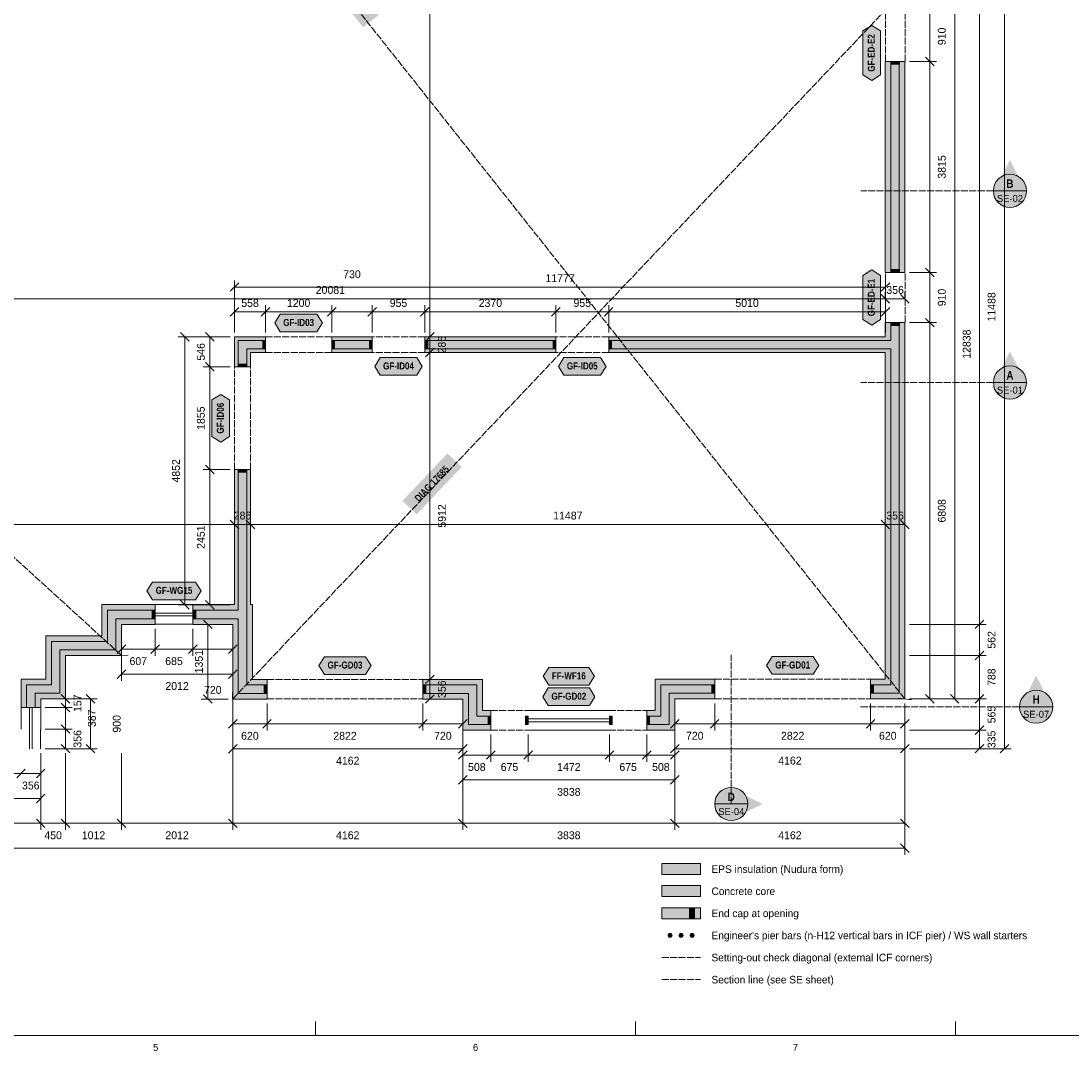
# Model space of a CAD drawing. Header units: millimetres. Extents: x 17 to 587, y 4 to 415.
# Tile 4 of 7: x 256 to 446, y 4 to 191. Entities that reach past the tile are written whole.
import ezdxf
from ezdxf.enums import TextEntityAlignment as Align

# ---------------------------------------------------------------- set-up
doc = ezdxf.new("R2010")
doc.units = ezdxf.units.MM
doc.linetypes.add('DASHED', pattern=[1.524, 1.27, -0.254])
for name, color, linetype in [('FILL-C_9E1A1A', 7, 'Continuous'), ('FILL-C_B2B2B5', 7, 'Continuous'), ('FILL-EPS', 7, 'Continuous'), ('FILL-RED', 7, 'Continuous'), ('FILL-TEAL_DK', 7, 'Continuous'), ('FILL-WHITE', 7, 'Continuous'), ('LINE-C_85297A', 7, 'Continuous'), ('LINE-C_85297A-DASH', 7, 'DASHED'), ('LINE-INK', 7, 'Continuous'), ('LINE-INK-DASH', 7, 'DASHED'), ('LINE-RED', 7, 'Continuous'), ('LINE-RED-DASH', 7, 'DASHED'), ('LINE-STEEL_GREY', 7, 'Continuous'), ('LINE-TEAL_DK', 7, 'Continuous'), ('TEXT-C_85297A', 7, 'Continuous'), ('TEXT-INK', 7, 'Continuous'), ('TEXT-RED', 7, 'Continuous'), ('TEXT-STEEL_GREY', 7, 'Continuous'), ('TEXT-TEAL_DK', 7, 'Continuous')]:
    doc.layers.add(name, color=color, linetype=linetype)
doc.styles.add('OpenSansCondensed-Bold', font='OpenSansCondensed-Bold.ttf')

msp = doc.modelspace()

# ---------------------------------------------------------------- hatches: boundary and pattern name
at = {"layer": 'FILL-C_9E1A1A', "true_color": 0x9e1a1a}
h = msp.add_hatch(color=24, dxfattribs=at)
h.dxf.hatch_style = 1
h.paths.add_polyline_path([(373.95, 25.1), (373.93, 25.22), (373.89, 25.32), (373.82, 25.42), (373.73, 25.49), (373.62, 25.53), (373.5, 25.55), (373.38, 25.53), (373.27, 25.49), (373.18, 25.42), (373.11, 25.32), (373.07, 25.22), (373.05, 25.1), (373.07, 24.98), (373.11, 24.88), (373.18, 24.78), (373.27, 24.71), (373.38, 24.67), (373.5, 24.65), (373.62, 24.67), (373.73, 24.71), (373.82, 24.78), (373.89, 24.88), (373.93, 24.98)])
h = msp.add_hatch(color=24, dxfattribs=at)
h.dxf.hatch_style = 1
h.paths.add_polyline_path([(375.95, 25.1), (375.93, 25.22), (375.89, 25.32), (375.82, 25.42), (375.73, 25.49), (375.62, 25.53), (375.5, 25.55), (375.38, 25.53), (375.27, 25.49), (375.18, 25.42), (375.11, 25.32), (375.07, 25.22), (375.05, 25.1), (375.07, 24.98), (375.11, 24.88), (375.18, 24.78), (375.27, 24.71), (375.38, 24.67), (375.5, 24.65), (375.62, 24.67), (375.73, 24.71), (375.82, 24.78), (375.89, 24.88), (375.93, 24.98)])
h = msp.add_hatch(color=24, dxfattribs=at)
h.dxf.hatch_style = 1
h.paths.add_polyline_path([(377.95, 25.1), (377.93, 25.22), (377.89, 25.32), (377.82, 25.42), (377.73, 25.49), (377.62, 25.53), (377.5, 25.55), (377.38, 25.53), (377.27, 25.49), (377.18, 25.42), (377.11, 25.32), (377.07, 25.22), (377.05, 25.1), (377.07, 24.98), (377.11, 24.88), (377.18, 24.78), (377.27, 24.71), (377.38, 24.67), (377.5, 24.65), (377.62, 24.67), (377.73, 24.71), (377.82, 24.78), (377.89, 24.88), (377.93, 24.98)])
at = {"layer": 'FILL-C_B2B2B5', "true_color": 0xb2b2b5}
h = msp.add_hatch(color=253, dxfattribs=at)
h.dxf.hatch_style = 1
h.paths.add_polyline_path([(413.46, 145.05), (413.46, 183.2), (414.98, 183.2), (414.98, 145.05)])
h = msp.add_hatch(color=253, dxfattribs=at)
h.dxf.hatch_style = 1
h.paths.add_polyline_path([(362.4, 132.73), (413.46, 132.73), (413.46, 135.95), (414.98, 135.95), (414.98, 68.89), (409.8, 68.89), (409.8, 70.41), (413.46, 70.41), (413.46, 131.21), (362.4, 131.21)])
h = msp.add_hatch(color=253, dxfattribs=at)
h.dxf.hatch_style = 1
h.paths.add_polyline_path([(300.3, 131.21), (296.91, 131.21), (296.91, 127.95), (295.39, 127.95), (295.39, 132.73), (300.3, 132.73)])
h = msp.add_hatch(color=253, dxfattribs=at)
h.dxf.hatch_style = 1
h.paths.add_polyline_path([(312.3, 132.73), (319.59, 132.73), (319.59, 131.21), (312.3, 131.21)])
h = msp.add_hatch(color=253, dxfattribs=at)
h.dxf.hatch_style = 1
h.paths.add_polyline_path([(329.15, 132.73), (352.84, 132.73), (352.84, 131.21), (329.15, 131.21)])
h = msp.add_hatch(color=253, dxfattribs=at)
h.dxf.hatch_style = 1
h.paths.add_polyline_path([(287.18, 83.91), (295.39, 83.91), (295.39, 109.39), (296.91, 109.39), (296.91, 83.91), (296.91, 83.91), (296.91, 70.4), (300.58, 70.4), (300.58, 68.88), (295.39, 68.88), (295.39, 82.39), (287.18, 82.39)])
h = msp.add_hatch(color=253, dxfattribs=at)
h.dxf.hatch_style = 1
h.paths.add_polyline_path([(257.09, 66.3), (257.09, 70.41), (261.59, 70.41), (261.59, 78.29), (271.71, 78.29), (271.71, 83.91), (280.33, 83.91), (280.33, 82.39), (273.24, 82.39), (273.24, 76.77), (263.11, 76.77), (263.11, 68.89), (258.61, 68.89), (258.61, 66.3)])
h = msp.add_hatch(color=253, dxfattribs=at)
h.dxf.hatch_style = 1
h.paths.add_polyline_path([(341.08, 63.24), (337.02, 63.24), (337.02, 68.88), (328.8, 68.88), (328.8, 70.4), (338.54, 70.4), (338.54, 64.76), (341.08, 64.76)])
h = msp.add_hatch(color=253, dxfattribs=at)
h.dxf.hatch_style = 1
h.paths.add_polyline_path([(381.58, 68.89), (373.36, 68.89), (373.36, 63.24), (369.3, 63.24), (369.3, 64.76), (371.84, 64.76), (371.84, 70.41), (381.58, 70.41)])
h = msp.add_hatch(color=253, dxfattribs=at)
h.dxf.hatch_style = 1
h.paths.add_polyline_path([(372, 32.1), (379, 32.1), (379, 34.1), (372, 34.1)])
at = {"layer": 'FILL-EPS', "true_color": 0xccffff}
h = msp.add_hatch(color=7, dxfattribs=at)
h.dxf.hatch_style = 1
h.paths.add_polyline_path([(412.44, 145.05), (412.44, 183.2), (413.46, 183.2), (413.46, 145.05)])
h = msp.add_hatch(color=7, dxfattribs=at)
h.dxf.hatch_style = 1
h.paths.add_polyline_path([(416, 145.05), (414.98, 145.05), (414.98, 183.2), (416, 183.2)])
h = msp.add_hatch(color=7, dxfattribs=at)
h.dxf.hatch_style = 1
h.paths.add_polyline_path([(362.4, 133.4), (412.44, 133.4), (412.44, 135.95), (413.46, 135.95), (413.46, 132.73), (362.4, 132.73)])
h = msp.add_hatch(color=7, dxfattribs=at)
h.dxf.hatch_style = 1
h.paths.add_polyline_path([(416, 135.95), (416, 67.87), (409.8, 67.87), (409.8, 68.89), (414.98, 68.89), (414.98, 135.95)])
h = msp.add_hatch(color=7, dxfattribs=at)
h.dxf.hatch_style = 1
h.paths.add_polyline_path([(300.3, 132.73), (295.39, 132.73), (295.39, 127.95), (294.72, 127.95), (294.72, 133.4), (300.3, 133.4)])
h = msp.add_hatch(color=7, dxfattribs=at)
h.dxf.hatch_style = 1
h.paths.add_polyline_path([(312.3, 133.4), (319.59, 133.4), (319.59, 132.73), (312.3, 132.73)])
h = msp.add_hatch(color=7, dxfattribs=at)
h.dxf.hatch_style = 1
h.paths.add_polyline_path([(329.15, 133.4), (352.84, 133.4), (352.84, 132.73), (329.15, 132.73)])
h = msp.add_hatch(color=7, dxfattribs=at)
h.dxf.hatch_style = 1
h.paths.add_polyline_path([(300.3, 130.54), (297.58, 130.54), (297.58, 127.95), (296.91, 127.95), (296.91, 131.21), (300.3, 131.21)])
h = msp.add_hatch(color=7, dxfattribs=at)
h.dxf.hatch_style = 1
h.paths.add_polyline_path([(312.3, 130.54), (312.3, 131.21), (319.59, 131.21), (319.59, 130.54)])
h = msp.add_hatch(color=7, dxfattribs=at)
h.dxf.hatch_style = 1
h.paths.add_polyline_path([(329.15, 130.54), (329.15, 131.21), (352.84, 131.21), (352.84, 130.54)])
h = msp.add_hatch(color=7, dxfattribs=at)
h.dxf.hatch_style = 1
h.paths.add_polyline_path([(412.44, 130.54), (362.4, 130.54), (362.4, 131.21), (413.46, 131.21), (413.46, 70.41), (409.8, 70.41), (409.8, 71.43), (412.44, 71.43)])
h = msp.add_hatch(color=7, dxfattribs=at)
h.dxf.hatch_style = 1
h.paths.add_polyline_path([(287.18, 84.93), (288.2, 84.93), (294.37, 84.93), (294.37, 84.93), (294.72, 84.93), (294.72, 109.39), (295.39, 109.39), (295.39, 83.91), (287.18, 83.91)])
h = msp.add_hatch(color=7, dxfattribs=at)
h.dxf.hatch_style = 1
h.paths.add_polyline_path([(297.58, 109.39), (297.58, 84.93), (297.93, 84.93), (297.93, 71.42), (300.58, 71.42), (300.58, 70.4), (296.91, 70.4), (296.91, 83.91), (296.91, 83.91), (296.91, 109.39)])
h = msp.add_hatch(color=7, dxfattribs=at)
h.dxf.hatch_style = 1
h.paths.add_polyline_path([(256.07, 66.3), (256.07, 71.43), (260.57, 71.43), (260.57, 79.31), (270.7, 79.31), (270.7, 84.93), (280.33, 84.93), (280.33, 83.91), (271.71, 83.91), (271.71, 78.29), (261.59, 78.29), (261.59, 70.41), (257.09, 70.41), (257.09, 66.3)])
h = msp.add_hatch(color=7, dxfattribs=at)
h.dxf.hatch_style = 1
h.paths.add_polyline_path([(258.61, 66.3), (258.61, 68.89), (263.11, 68.89), (263.11, 76.77), (273.24, 76.77), (273.24, 82.39), (280.33, 82.39), (280.33, 81.37), (274.25, 81.37), (274.25, 75.75), (264.13, 75.75), (264.13, 67.87), (259.63, 67.87), (259.63, 66.3)])
h = msp.add_hatch(color=7, dxfattribs=at)
h.dxf.hatch_style = 1
h.paths.add_polyline_path([(294.37, 81.37), (287.18, 81.37), (287.18, 82.39), (295.39, 82.39), (295.39, 68.88), (300.58, 68.88), (300.58, 67.86), (294.37, 67.86)])
h = msp.add_hatch(color=7, dxfattribs=at)
h.dxf.hatch_style = 1
h.paths.add_polyline_path([(339.56, 65.78), (341.08, 65.78), (341.08, 64.76), (338.54, 64.76), (338.54, 70.4), (328.8, 70.4), (328.8, 71.42), (339.56, 71.42)])
h = msp.add_hatch(color=7, dxfattribs=at)
h.dxf.hatch_style = 1
h.paths.add_polyline_path([(370.82, 71.43), (371.86, 71.43), (372.35, 71.43), (372.42, 71.43), (374.38, 71.43), (374.38, 71.43), (381.58, 71.43), (381.58, 70.41), (371.84, 70.41), (371.84, 64.76), (369.3, 64.76), (369.3, 65.78), (370.82, 65.78)])
h = msp.add_hatch(color=7, dxfattribs=at)
h.dxf.hatch_style = 1
h.paths.add_polyline_path([(341.08, 62.22), (336, 62.22), (336, 67.86), (328.8, 67.86), (328.8, 68.88), (337.02, 68.88), (337.02, 63.24), (341.08, 63.24)])
h = msp.add_hatch(color=7, dxfattribs=at)
h.dxf.hatch_style = 1
h.paths.add_polyline_path([(381.58, 67.87), (374.38, 67.87), (374.38, 62.22), (369.3, 62.22), (369.3, 63.24), (373.36, 63.24), (373.36, 68.89), (381.58, 68.89)])
h = msp.add_hatch(color=7, dxfattribs=at)
h.dxf.hatch_style = 1
h.paths.add_polyline_path([(372, 36.1), (379, 36.1), (379, 38.1), (372, 38.1)])
h = msp.add_hatch(color=7, dxfattribs=at)
h.dxf.hatch_style = 1
h.paths.add_polyline_path([(372, 28.1), (379, 28.1), (379, 30.1), (372, 30.1)])
at = {"layer": 'FILL-RED', "true_color": 0xb81a1f}
h = msp.add_hatch(color=242, dxfattribs=at)
h.dxf.hatch_style = 1
h.paths.add_polyline_path([(435, 165.39), (432.15, 159.79), (437.85, 159.79)])
h = msp.add_hatch(color=242, dxfattribs=at)
h.dxf.hatch_style = 1
h.paths.add_polyline_path([(435, 130.71), (432.15, 125.11), (437.85, 125.11)])
h = msp.add_hatch(color=242, dxfattribs=at)
h.dxf.hatch_style = 1
h.paths.add_polyline_path([(439.74, 72.06), (436.89, 66.46), (442.59, 66.46)])
h = msp.add_hatch(color=242, dxfattribs=at)
h.dxf.hatch_style = 1
h.paths.add_polyline_path([(390.18, 48.87), (384.58, 51.72), (384.58, 46.02)])
at = {"layer": 'FILL-TEAL_DK', "true_color": 0x006b5c}
h = msp.add_hatch(color=126, dxfattribs=at)
h.dxf.hatch_style = 1
h.paths.add_polyline_path([(413.51, 183.2), (415.04, 183.2), (415.04, 182.7), (413.51, 182.7)])
h = msp.add_hatch(color=126, dxfattribs=at)
h.dxf.hatch_style = 1
h.paths.add_polyline_path([(413.51, 145.55), (415.04, 145.55), (415.04, 145.05), (413.51, 145.05)])
h = msp.add_hatch(color=126, dxfattribs=at)
h.dxf.hatch_style = 1
h.paths.add_polyline_path([(413.51, 135.95), (415.04, 135.95), (415.04, 135.45), (413.51, 135.45)])
h = msp.add_hatch(color=126, dxfattribs=at)
h.dxf.hatch_style = 1
h.paths.add_polyline_path([(299.8, 132.73), (300.3, 132.73), (300.3, 131.21), (299.8, 131.21)])
h = msp.add_hatch(color=126, dxfattribs=at)
h.dxf.hatch_style = 1
h.paths.add_polyline_path([(312.3, 132.73), (312.8, 132.73), (312.8, 131.21), (312.3, 131.21)])
h = msp.add_hatch(color=126, dxfattribs=at)
h.dxf.hatch_style = 1
h.paths.add_polyline_path([(319.1, 132.73), (319.6, 132.73), (319.6, 131.21), (319.1, 131.21)])
h = msp.add_hatch(color=126, dxfattribs=at)
h.dxf.hatch_style = 1
h.paths.add_polyline_path([(329.15, 132.73), (329.65, 132.73), (329.65, 131.21), (329.15, 131.21)])
h = msp.add_hatch(color=126, dxfattribs=at)
h.dxf.hatch_style = 1
h.paths.add_polyline_path([(352.35, 132.73), (352.85, 132.73), (352.85, 131.21), (352.35, 131.21)])
h = msp.add_hatch(color=126, dxfattribs=at)
h.dxf.hatch_style = 1
h.paths.add_polyline_path([(362.4, 132.73), (362.9, 132.73), (362.9, 131.21), (362.4, 131.21)])
h = msp.add_hatch(color=126, dxfattribs=at)
h.dxf.hatch_style = 1
h.paths.add_polyline_path([(295.38, 127.94), (295.38, 128.44), (296.91, 128.44), (296.91, 127.94)])
h = msp.add_hatch(color=126, dxfattribs=at)
h.dxf.hatch_style = 1
h.paths.add_polyline_path([(295.38, 108.89), (295.38, 109.39), (296.91, 109.39), (296.91, 108.89)])
h = msp.add_hatch(color=126, dxfattribs=at)
h.dxf.hatch_style = 1
h.paths.add_polyline_path([(279.83, 83.92), (280.33, 83.92), (280.33, 82.4), (279.83, 82.4)])
h = msp.add_hatch(color=126, dxfattribs=at)
h.dxf.hatch_style = 1
h.paths.add_polyline_path([(287.18, 83.92), (287.68, 83.92), (287.68, 82.4), (287.18, 82.4)])
h = msp.add_hatch(color=126, dxfattribs=at)
h.dxf.hatch_style = 1
h.paths.add_polyline_path([(300.08, 70.41), (300.58, 70.41), (300.58, 68.89), (300.08, 68.89)])
h = msp.add_hatch(color=126, dxfattribs=at)
h.dxf.hatch_style = 1
h.paths.add_polyline_path([(328.8, 70.41), (329.3, 70.41), (329.3, 68.89), (328.8, 68.89)])
h = msp.add_hatch(color=126, dxfattribs=at)
h.dxf.hatch_style = 1
h.paths.add_polyline_path([(381.08, 70.42), (381.58, 70.42), (381.58, 68.9), (381.08, 68.9)])
h = msp.add_hatch(color=126, dxfattribs=at)
h.dxf.hatch_style = 1
h.paths.add_polyline_path([(409.8, 70.42), (410.3, 70.42), (410.3, 68.9), (409.8, 68.9)])
h = msp.add_hatch(color=126, dxfattribs=at)
h.dxf.hatch_style = 1
h.paths.add_polyline_path([(340.58, 64.77), (341.08, 64.77), (341.08, 63.25), (340.58, 63.25)])
h = msp.add_hatch(color=126, dxfattribs=at)
h.dxf.hatch_style = 1
h.paths.add_polyline_path([(347.33, 64.77), (347.83, 64.77), (347.83, 63.25), (347.33, 63.25)])
h = msp.add_hatch(color=126, dxfattribs=at)
h.dxf.hatch_style = 1
h.paths.add_polyline_path([(362.55, 64.77), (363.05, 64.77), (363.05, 63.25), (362.55, 63.25)])
h = msp.add_hatch(color=126, dxfattribs=at)
h.dxf.hatch_style = 1
h.paths.add_polyline_path([(369.3, 64.77), (369.8, 64.77), (369.8, 63.25), (369.3, 63.25)])
h = msp.add_hatch(color=126, dxfattribs=at)
h.dxf.hatch_style = 1
h.paths.add_polyline_path([(377, 28.1), (377.9, 28.1), (377.9, 30.1), (377, 30.1)])
at = {"layer": 'FILL-WHITE', "true_color": 0xffffff}
h = msp.add_hatch(color=7, dxfattribs=at)
h.dxf.hatch_style = 1
h.paths.add_polyline_path([(310.62, 198.63), (317.97, 189.38), (320.76, 191.6), (313.42, 200.84)])
h = msp.add_hatch(color=7, dxfattribs=at)
h.dxf.hatch_style = 1
h.paths.add_polyline_path([(410, 179.76), (408.4, 180.76), (408.4, 188.74), (410, 189.74), (411.6, 188.74), (411.6, 180.76)])
h = msp.add_hatch(color=7, dxfattribs=at)
h.dxf.hatch_style = 1
h.paths.add_polyline_path([(438, 159.79), (437.9, 160.57), (437.6, 161.29), (437.12, 161.91), (436.5, 162.39), (435.78, 162.69), (435, 162.79), (434.22, 162.69), (433.5, 162.39), (432.88, 161.91), (432.4, 161.29), (432.1, 160.57), (432, 159.79), (432.1, 159.01), (432.4, 158.29), (432.88, 157.67), (433.5, 157.19), (434.22, 156.89), (435, 156.79), (435.78, 156.89), (436.5, 157.19), (437.12, 157.67), (437.6, 158.29), (437.9, 159.01)])
h = msp.add_hatch(color=7, dxfattribs=at)
h.dxf.hatch_style = 1
h.paths.add_polyline_path([(410, 135.51), (408.4, 136.51), (408.4, 144.49), (410, 145.49), (411.6, 144.49), (411.6, 136.51)])
h = msp.add_hatch(color=7, dxfattribs=at)
h.dxf.hatch_style = 1
h.paths.add_polyline_path([(301.98, 135.9), (302.98, 137.5), (309.61, 137.5), (310.61, 135.9), (309.61, 134.3), (302.98, 134.3)])
h = msp.add_hatch(color=7, dxfattribs=at)
h.dxf.hatch_style = 1
h.paths.add_polyline_path([(320.06, 128.04), (321.06, 129.64), (327.68, 129.64), (328.68, 128.04), (327.68, 126.44), (321.06, 126.44)])
h = msp.add_hatch(color=7, dxfattribs=at)
h.dxf.hatch_style = 1
h.paths.add_polyline_path([(353.31, 128.04), (354.31, 129.64), (360.93, 129.64), (361.93, 128.04), (360.93, 126.44), (354.31, 126.44)])
h = msp.add_hatch(color=7, dxfattribs=at)
h.dxf.hatch_style = 1
h.paths.add_polyline_path([(438, 125.11), (437.9, 125.89), (437.6, 126.61), (437.12, 127.23), (436.5, 127.71), (435.78, 128.01), (435, 128.11), (434.22, 128.01), (433.5, 127.71), (432.88, 127.23), (432.4, 126.61), (432.1, 125.89), (432, 125.11), (432.1, 124.33), (432.4, 123.61), (432.88, 122.99), (433.5, 122.51), (434.22, 122.21), (435, 122.11), (435.78, 122.21), (436.5, 122.51), (437.12, 122.99), (437.6, 123.61), (437.9, 124.33)])
h = msp.add_hatch(color=7, dxfattribs=at)
h.dxf.hatch_style = 1
h.paths.add_polyline_path([(292.22, 114.35), (290.62, 115.35), (290.62, 121.98), (292.22, 122.98), (293.82, 121.98), (293.82, 115.35)])
h = msp.add_hatch(color=7, dxfattribs=at)
h.dxf.hatch_style = 1
h.paths.add_polyline_path([(327.67, 101.27), (335.79, 109.84), (333.21, 112.29), (325.09, 103.72)])
h = msp.add_hatch(color=7, dxfattribs=at)
h.dxf.hatch_style = 1
h.paths.add_polyline_path([(278.85, 87.43), (279.85, 89.03), (287.65, 89.03), (288.65, 87.43), (287.65, 85.83), (279.85, 85.83)])
h = msp.add_hatch(color=7, dxfattribs=at)
h.dxf.hatch_style = 1
h.paths.add_polyline_path([(309.97, 73.92), (310.97, 75.52), (318.4, 75.52), (319.4, 73.92), (318.4, 72.32), (310.97, 72.32)])
h = msp.add_hatch(color=7, dxfattribs=at)
h.dxf.hatch_style = 1
h.paths.add_polyline_path([(390.97, 73.93), (391.97, 75.53), (399.4, 75.53), (400.4, 73.93), (399.4, 72.33), (391.97, 72.33)])
h = msp.add_hatch(color=7, dxfattribs=at)
h.dxf.hatch_style = 1
h.paths.add_polyline_path([(350.56, 71.98), (351.56, 73.58), (358.81, 73.58), (359.81, 71.98), (358.81, 70.38), (351.56, 70.38)])
h = msp.add_hatch(color=7, dxfattribs=at)
h.dxf.hatch_style = 1
h.paths.add_polyline_path([(350.47, 68.28), (351.47, 69.88), (358.9, 69.88), (359.9, 68.28), (358.9, 66.68), (351.47, 66.68)])
h = msp.add_hatch(color=7, dxfattribs=at)
h.dxf.hatch_style = 1
h.paths.add_polyline_path([(442.74, 66.46), (442.64, 67.24), (442.34, 67.96), (441.86, 68.58), (441.24, 69.06), (440.51, 69.36), (439.74, 69.46), (438.96, 69.36), (438.24, 69.06), (437.62, 68.58), (437.14, 67.96), (436.84, 67.24), (436.74, 66.46), (436.84, 65.68), (437.14, 64.96), (437.62, 64.34), (438.24, 63.86), (438.96, 63.56), (439.74, 63.46), (440.51, 63.56), (441.24, 63.86), (441.86, 64.34), (442.34, 64.96), (442.64, 65.68)])
h = msp.add_hatch(color=7, dxfattribs=at)
h.dxf.hatch_style = 1
h.paths.add_polyline_path([(387.58, 48.87), (387.47, 49.65), (387.17, 50.37), (386.7, 51), (386.08, 51.47), (385.35, 51.77), (384.58, 51.87), (383.8, 51.77), (383.08, 51.47), (382.45, 51), (381.98, 50.37), (381.68, 49.65), (381.58, 48.87), (381.68, 48.1), (381.98, 47.37), (382.45, 46.75), (383.08, 46.28), (383.8, 45.98), (384.58, 45.87), (385.35, 45.98), (386.08, 46.28), (386.7, 46.75), (387.17, 47.37), (387.47, 48.1)])

# ---------------------------------------------------------------- linework, layer by layer
at = {"layer": 'LINE-C_85297A', "lineweight": 5}
for p, q in [((273.05, 75.69), (275.45, 75.8)), ((294.41, 66.66), (294.34, 69.06)), ((417.19, 67.74), (414.81, 68.01))]:
    msp.add_line(p, q, dxfattribs=at)
at = {"layer": 'LINE-C_85297A-DASH', "lineweight": 5}
for p, q in [((84, 249.13), (274.25, 75.75)), ((416, 67.87), (272.05, 249.13)), ((294.37, 67.86), (416, 196.25)), ((372, 21.1), (379, 21.1))]:
    msp.add_line(p, q, dxfattribs=at)
at = {"layer": 'LINE-INK', "lineweight": 5}
for p, q in [((429.5, 58.87), (429.5, 375.13)), ((434, 58.87), (434, 375.13)), ((330.05, 67.86), (330.05, 285.13)), ((420.5, 196.25), (420.5, 67.87)), ((425, 196.25), (425, 67.87)), ((416.8, 183.2), (421.7, 183.2)), ((419.72, 183.98), (421.28, 182.42)), ((416.8, 145.05), (421.7, 145.05)), ((419.72, 145.83), (421.28, 144.27)), ((293.94, 141.62), (295.5, 143.18)), ((294.72, 134.2), (294.72, 143.6)), ((411.72, 141.62), (413.27, 143.18)), ((412.49, 134.2), (412.49, 143.6)), ((294.72, 142.4), (412.49, 142.4)), ((413.22, 139.48), (411.67, 141.03)), ((412.44, 140.26), (412.44, 141.46)), ((416.78, 139.48), (415.22, 141.03)), ((416, 140.26), (416, 141.46)), ((416, 140.26), (84, 140.26)), ((294.72, 134.2), (294.72, 139.1)), ((300.3, 134.2), (300.3, 139.1)), ((312.3, 134.2), (312.3, 139.1)), ((319.6, 134.2), (319.6, 139.1)), ((329.15, 134.2), (329.15, 139.1)), ((352.85, 134.2), (352.85, 139.1)), ((362.4, 134.2), (362.4, 139.1)), ((412.49, 134.2), (412.49, 139.1)), ((293.94, 137.12), (295.5, 138.68)), ((294.72, 137.9), (412.49, 137.9)), ((299.52, 137.12), (301.07, 138.68)), ((311.52, 137.12), (313.07, 138.68)), ((318.82, 137.12), (320.37, 138.68)), ((328.37, 137.12), (329.92, 138.68)), ((352.07, 137.12), (353.62, 138.68)), ((361.62, 137.12), (363.17, 138.68)), ((411.72, 137.12), (413.27, 138.68)), ((416.8, 135.95), (421.7, 135.95)), ((419.72, 136.73), (421.28, 135.17)), ((293.92, 133.4), (284.52, 133.4)), ((286.5, 132.62), (284.94, 134.18)), ((285.72, 84.88), (285.72, 133.4)), ((293.92, 133.4), (289.02, 133.4)), ((291, 132.62), (289.44, 134.18)), ((290.22, 84.88), (290.22, 133.4)), ((329.27, 132.62), (330.83, 134.18)), ((330.05, 133.4), (331.25, 133.4)), ((329.27, 129.76), (330.83, 131.32)), ((330.05, 130.54), (331.25, 130.54)), ((293.92, 127.94), (289.02, 127.94)), ((291, 127.16), (289.44, 128.72)), ((293.92, 109.39), (289.02, 109.39)), ((291, 108.61), (289.44, 110.17)), ((416, 99.44), (84, 99.44)), ((295.5, 98.66), (293.94, 100.21)), ((294.72, 99.44), (294.72, 100.64)), ((298.36, 98.66), (296.8, 100.21)), ((297.58, 99.44), (297.58, 100.64)), ((413.22, 98.66), (411.67, 100.21)), ((412.44, 99.44), (412.44, 100.64)), ((416.78, 98.66), (415.22, 100.21)), ((416, 99.44), (416, 100.64)), ((286.5, 84.1), (284.94, 85.66)), ((291, 84.1), (289.44, 85.66)), ((280.33, 84.93), (287.18, 84.93)), ((293.92, 84.88), (284.52, 84.88)), ((293.92, 84.88), (289.02, 84.88)), ((280.33, 83.41), (287.18, 83.41)), ((280.33, 82.91), (287.18, 82.91)), ((290.65, 80.6), (289.1, 82.15)), ((428.72, 80.6), (430.28, 82.15)), ((274.25, 80.57), (274.25, 75.67)), ((274.25, 80.57), (274.25, 71.17)), ((280.33, 81.38), (287.18, 81.38)), ((280.33, 80.57), (280.33, 75.67)), ((287.18, 80.57), (287.18, 75.67)), ((293.57, 81.37), (288.67, 81.37)), ((289.87, 67.86), (289.87, 81.37)), ((294.37, 80.57), (294.37, 75.67)), ((294.37, 80.57), (294.37, 71.17)), ((416.8, 81.37), (430.7, 81.37)), ((275.03, 77.65), (273.47, 76.1)), ((294.37, 76.87), (274.25, 76.87)), ((281.1, 77.65), (279.55, 76.1)), ((287.95, 77.65), (286.4, 76.1)), ((295.15, 77.65), (293.6, 76.1)), ((428.72, 74.97), (430.28, 76.53)), ((416.8, 75.75), (430.7, 75.75)), ((275.03, 73.15), (273.47, 71.6)), ((294.37, 72.37), (274.25, 72.37)), ((295.15, 73.15), (293.6, 71.6)), ((329.27, 70.64), (330.83, 72.2)), ((330.05, 71.42), (331.25, 71.42)), ((263.35, 68.65), (264.9, 67.1)), ((267.85, 68.65), (269.4, 67.1)), ((290.65, 67.09), (289.1, 68.64)), ((329.27, 67.09), (330.83, 68.64)), ((419.72, 68.65), (421.28, 67.1)), ((424.22, 68.65), (425.78, 67.1)), ((428.72, 67.1), (430.28, 68.65)), ((260.43, 67.87), (265.33, 67.87)), ((260.43, 67.87), (269.83, 67.87)), ((263.35, 67.08), (264.9, 65.53)), ((264.13, 67.87), (264.13, 58.87)), ((268.63, 67.87), (268.63, 58.87)), ((293.57, 67.86), (288.67, 67.86)), ((294.37, 67.06), (294.37, 62.16)), ((294.37, 67.06), (294.37, 57.66)), ((300.58, 67.06), (300.58, 62.16)), ((328.8, 67.06), (328.8, 62.16)), ((330.05, 67.86), (331.25, 67.86)), ((336, 67.06), (336, 62.16)), ((336, 67.06), (336, 57.66)), ((374.38, 67.07), (374.38, 62.17)), ((374.38, 67.07), (374.38, 57.67)), ((381.58, 67.07), (381.58, 62.17)), ((409.8, 67.07), (409.8, 62.17)), ((416, 67.07), (416, 62.17)), ((416, 67.07), (416, 57.67)), ((416.8, 67.87), (421.7, 67.87)), ((416.8, 67.87), (426.2, 67.87)), ((416.8, 67.87), (430.7, 67.87)), ((256.07, 62.43), (256.07, 66.3)), ((257.6, 62.43), (257.6, 66.3)), ((258.1, 62.43), (258.1, 66.3)), ((259.63, 62.43), (259.63, 66.3)), ((260.43, 66.3), (265.33, 66.3)), ((347.83, 65.78), (362.55, 65.78)), ((263.35, 63.21), (264.9, 61.66)), ((295.15, 64.14), (293.6, 62.59)), ((336, 63.36), (294.37, 63.36)), ((301.35, 64.14), (299.8, 62.59)), ((329.57, 64.14), (328.02, 62.59)), ((336.78, 64.14), (335.22, 62.59)), ((347.83, 64.26), (362.55, 64.26)), ((347.83, 63.76), (362.55, 63.76)), ((375.15, 64.15), (373.6, 62.6)), ((416, 63.37), (374.38, 63.37)), ((382.35, 64.15), (380.8, 62.6)), ((410.57, 64.15), (409.02, 62.6)), ((416.78, 64.15), (415.22, 62.6)), ((428.72, 61.45), (430.28, 63)), ((257.6, 58.87), (257.6, 62.43)), ((258.1, 58.87), (258.1, 62.43)), ((259.62, 58.87), (259.62, 62.43)), ((260.43, 62.43), (265.33, 62.43)), ((336, 61.42), (336, 56.52)), ((336, 61.42), (336, 52.02)), ((341.08, 61.42), (341.08, 56.52)), ((347.83, 62.23), (362.55, 62.23)), ((347.83, 61.42), (347.83, 56.52)), ((362.55, 61.42), (362.55, 56.52)), ((369.3, 61.42), (369.3, 56.52)), ((374.38, 61.42), (374.38, 56.52)), ((374.38, 61.42), (374.38, 52.02)), ((416.8, 62.22), (430.7, 62.22)), ((263.35, 59.65), (264.9, 58.1)), ((267.85, 59.65), (269.4, 58.1)), ((295.15, 59.64), (293.6, 58.09)), ((336.78, 59.64), (335.22, 58.09)), ((375.15, 59.65), (373.6, 58.1)), ((416.78, 59.65), (415.22, 58.1)), ((428.72, 58.1), (430.28, 59.65)), ((433.22, 58.1), (434.78, 59.65)), ((259.63, 58.07), (259.63, 53.17)), ((259.63, 58.07), (259.63, 48.67)), ((259.63, 58.07), (259.63, 44.17)), ((260.43, 58.87), (265.33, 58.87)), ((260.43, 58.87), (269.83, 58.87)), ((264.13, 58.07), (264.13, 44.17)), ((274.25, 58.07), (274.25, 44.17)), ((336, 58.86), (294.37, 58.86)), ((294.37, 58.07), (294.37, 44.17)), ((336.78, 58.5), (335.22, 56.95)), ((336, 58.07), (336, 44.17)), ((374.38, 57.72), (336, 57.72)), ((341.85, 58.5), (340.3, 56.95)), ((348.6, 58.5), (347.05, 56.95)), ((363.32, 58.5), (361.77, 56.95)), ((370.07, 58.5), (368.52, 56.95)), ((375.15, 58.5), (373.6, 56.95)), ((416, 58.87), (374.38, 58.87)), ((374.38, 58.07), (374.38, 44.17)), ((416, 58.07), (416, 44.17)), ((416, 58.07), (416, 39.67)), ((416.8, 58.87), (430.7, 58.87)), ((416.8, 58.87), (435.2, 58.87)), ((256.84, 55.15), (255.29, 53.6)), ((260.4, 55.15), (258.85, 53.6)), ((259.63, 54.37), (226.87, 54.37)), ((336.78, 54), (335.22, 52.45)), ((374.38, 53.22), (336, 53.22)), ((375.15, 54), (373.6, 52.45)), ((259.63, 49.87), (226.87, 49.87)), ((260.4, 50.65), (258.85, 49.1)), ((258.85, 46.15), (260.4, 44.6)), ((263.35, 46.15), (264.9, 44.6)), ((273.47, 46.15), (275.03, 44.6)), ((293.6, 46.15), (295.15, 44.6)), ((335.22, 46.15), (336.78, 44.6)), ((373.6, 46.15), (375.15, 44.6)), ((415.22, 46.15), (416.78, 44.6)), ((84, 45.37), (416, 45.37)), ((84, 40.87), (416, 40.87)), ((415.22, 41.65), (416.78, 40.1)), ((309.38, 7), (309.38, 9.5)), ((367.25, 7), (367.25, 9.5)), ((425.13, 7), (425.13, 9.5))]:
    msp.add_line(p, q, dxfattribs=at)
for points in [[(20, 7), (587, 7), (587, 413), (20, 413)], [(416, 183.2), (416, 145.05), (412.44, 145.05), (412.44, 183.2)], [(412.44, 71.43), (412.44, 130.54), (362.4, 130.54), (362.4, 133.4), (412.44, 133.4), (412.44, 135.95), (416, 135.95), (416, 67.87), (409.8, 67.87), (409.8, 71.43)], [(300.3, 133.4), (300.3, 130.54), (297.58, 130.54), (297.58, 127.95), (294.72, 127.95), (294.72, 133.4)], [(319.59, 130.54), (312.3, 130.54), (312.3, 133.4), (319.59, 133.4)], [(352.84, 130.54), (329.15, 130.54), (329.15, 133.4), (352.84, 133.4)], [(294.37, 67.86), (294.37, 81.37), (287.18, 81.37), (287.18, 84.93), (288.2, 84.93), (294.37, 84.93), (294.37, 84.93), (294.72, 84.93), (294.72, 109.39), (297.58, 109.39), (297.58, 84.93), (297.93, 84.93), (297.93, 71.42), (300.58, 71.42), (300.58, 67.86)], [(259.63, 66.3), (256.07, 66.3), (256.07, 71.43), (260.57, 71.43), (260.57, 79.31), (270.7, 79.31), (270.7, 84.93), (280.33, 84.93), (280.33, 81.37), (274.25, 81.37), (274.25, 75.75), (264.13, 75.75), (264.13, 67.87), (259.63, 67.87)], [(339.56, 71.42), (339.56, 65.78), (341.08, 65.78), (341.08, 62.22), (336, 62.22), (336, 67.86), (328.8, 67.86), (328.8, 71.42)], [(370.82, 65.78), (370.82, 71.43), (371.86, 71.43), (372.35, 71.43), (372.42, 71.43), (374.38, 71.43), (374.38, 71.43), (381.58, 71.43), (381.58, 67.87), (374.38, 67.87), (374.38, 62.22), (369.3, 62.22), (369.3, 65.78)], [(372, 36.1), (379, 36.1), (379, 38.1), (372, 38.1)], [(372, 28.1), (379, 28.1), (379, 30.1), (372, 30.1)]]:
    msp.add_lwpolyline(points, close=True, dxfattribs=at)
at = {"layer": 'LINE-INK-DASH', "lineweight": 5}
for p, q in [((412.5, 183.2), (412.5, 192.3)), ((416.06, 183.2), (416.06, 192.3)), ((412.5, 135.95), (412.5, 145.05)), ((416.06, 135.95), (416.06, 145.05)), ((300.3, 133.4), (312.3, 133.4)), ((329.15, 133.4), (319.6, 133.4)), ((362.4, 133.4), (352.85, 133.4)), ((300.3, 130.54), (312.3, 130.54)), ((329.15, 130.54), (319.6, 130.54)), ((362.4, 130.54), (352.85, 130.54)), ((294.72, 109.39), (294.72, 127.94)), ((297.58, 109.39), (297.58, 127.94)), ((300.58, 71.42), (328.8, 71.42)), ((381.58, 71.43), (409.8, 71.43)), ((300.58, 67.87), (328.8, 67.87)), ((381.58, 67.88), (409.8, 67.88)), ((341.08, 65.78), (369.3, 65.78)), ((341.08, 62.23), (369.3, 62.23))]:
    msp.add_line(p, q, dxfattribs=at)
at = {"layer": 'LINE-RED', "lineweight": 5}
for p, q in [((432, 159.79), (438, 159.79)), ((432, 125.11), (438, 125.11)), ((436.74, 66.46), (442.74, 66.46)), ((381.58, 48.87), (387.58, 48.87))]:
    msp.add_line(p, q, dxfattribs=at)
for centre in [(435, 159.79), (435, 125.11), (439.74, 66.46), (384.58, 48.87)]:
    msp.add_circle(centre, 3, dxfattribs=at)
at = {"layer": 'LINE-RED-DASH', "lineweight": 5}
for p, q in [((435, 159.79), (408, 159.79)), ((435, 125.11), (408, 125.11)), ((384.58, 48.87), (384.58, 75.87)), ((439.74, 66.46), (407.74, 66.46)), ((372, 17.1), (379, 17.1))]:
    msp.add_line(p, q, dxfattribs=at)
at = {"layer": 'LINE-STEEL_GREY', "lineweight": 5}
for points in [[(413.46, 145.05), (413.46, 183.2), (414.98, 183.2), (414.98, 145.05)], [(362.4, 132.73), (413.46, 132.73), (413.46, 135.95), (414.98, 135.95), (414.98, 68.89), (409.8, 68.89), (409.8, 70.41), (413.46, 70.41), (413.46, 131.21), (362.4, 131.21)], [(300.3, 131.21), (296.91, 131.21), (296.91, 127.95), (295.39, 127.95), (295.39, 132.73), (300.3, 132.73)], [(312.3, 132.73), (319.59, 132.73), (319.59, 131.21), (312.3, 131.21)], [(329.15, 132.73), (352.84, 132.73), (352.84, 131.21), (329.15, 131.21)], [(287.18, 83.91), (295.39, 83.91), (295.39, 109.39), (296.91, 109.39), (296.91, 83.91), (296.91, 83.91), (296.91, 70.4), (300.58, 70.4), (300.58, 68.88), (295.39, 68.88), (295.39, 82.39), (287.18, 82.39)], [(257.09, 66.3), (257.09, 70.41), (261.59, 70.41), (261.59, 78.29), (271.71, 78.29), (271.71, 83.91), (280.33, 83.91), (280.33, 82.39), (273.24, 82.39), (273.24, 76.77), (263.11, 76.77), (263.11, 68.89), (258.61, 68.89), (258.61, 66.3)], [(341.08, 63.24), (337.02, 63.24), (337.02, 68.88), (328.8, 68.88), (328.8, 70.4), (338.54, 70.4), (338.54, 64.76), (341.08, 64.76)], [(381.58, 68.89), (373.36, 68.89), (373.36, 63.24), (369.3, 63.24), (369.3, 64.76), (371.84, 64.76), (371.84, 70.41), (381.58, 70.41)], [(372, 32.1), (379, 32.1), (379, 34.1), (372, 34.1)]]:
    msp.add_lwpolyline(points, close=True, dxfattribs=at)
at = {"layer": 'LINE-TEAL_DK', "lineweight": 5}
for points in [[(410, 179.76), (408.4, 180.76), (408.4, 188.74), (410, 189.74), (411.6, 188.74), (411.6, 180.76)], [(413.51, 183.2), (413.51, 183.2), (413.51, 183.2), (415.04, 183.2), (415.04, 183.2), (415.04, 183.2), (415.04, 182.7), (415.04, 182.7), (415.04, 182.7), (413.51, 182.7), (413.51, 182.7), (413.51, 182.7)], [(410, 135.51), (408.4, 136.51), (408.4, 144.49), (410, 145.49), (411.6, 144.49), (411.6, 136.51)], [(413.51, 145.55), (413.51, 145.55), (413.51, 145.55), (415.04, 145.55), (415.04, 145.55), (415.04, 145.55), (415.04, 145.05), (415.04, 145.05), (415.04, 145.05), (413.51, 145.05), (413.51, 145.05), (413.51, 145.05)], [(301.98, 135.9), (302.98, 137.5), (309.61, 137.5), (310.61, 135.9), (309.61, 134.3), (302.98, 134.3)], [(413.51, 135.95), (415.04, 135.95), (415.04, 135.45), (413.51, 135.45)], [(299.8, 132.73), (300.3, 132.73), (300.3, 131.21), (299.8, 131.21)], [(312.3, 132.73), (312.8, 132.73), (312.8, 131.21), (312.3, 131.21)], [(319.1, 132.73), (319.6, 132.73), (319.6, 131.21), (319.1, 131.21)], [(329.15, 132.73), (329.65, 132.73), (329.65, 131.21), (329.15, 131.21)], [(352.35, 132.73), (352.85, 132.73), (352.85, 131.21), (352.35, 131.21)], [(362.4, 132.73), (362.9, 132.73), (362.9, 131.21), (362.4, 131.21)], [(320.06, 128.04), (321.06, 129.64), (327.68, 129.64), (328.68, 128.04), (327.68, 126.44), (321.06, 126.44)], [(353.31, 128.04), (354.31, 129.64), (360.93, 129.64), (361.93, 128.04), (360.93, 126.44), (354.31, 126.44)], [(295.38, 127.94), (295.38, 127.94), (295.38, 128.44), (295.38, 128.44), (295.38, 128.44), (296.91, 128.44), (296.91, 128.44), (296.91, 128.44), (296.91, 127.94), (296.91, 127.94), (296.91, 127.94), (295.38, 127.94)], [(292.22, 114.35), (290.62, 115.35), (290.62, 121.98), (292.22, 122.98), (293.82, 121.98), (293.82, 115.35)], [(295.38, 108.89), (295.38, 108.89), (295.38, 109.39), (295.38, 109.39), (295.38, 109.39), (296.91, 109.39), (296.91, 109.39), (296.91, 109.39), (296.91, 108.89), (296.91, 108.89), (296.91, 108.89), (295.38, 108.89)], [(278.85, 87.43), (279.85, 89.03), (287.65, 89.03), (288.65, 87.43), (287.65, 85.83), (279.85, 85.83)], [(279.83, 83.92), (280.33, 83.92), (280.33, 82.4), (279.83, 82.4)], [(287.18, 83.92), (287.68, 83.92), (287.68, 82.4), (287.18, 82.4)], [(309.97, 73.92), (310.97, 75.52), (318.4, 75.52), (319.4, 73.92), (318.4, 72.32), (310.97, 72.32)], [(390.97, 73.93), (391.97, 75.53), (399.4, 75.53), (400.4, 73.93), (399.4, 72.33), (391.97, 72.33)], [(350.56, 71.98), (351.56, 73.58), (358.81, 73.58), (359.81, 71.98), (358.81, 70.38), (351.56, 70.38)], [(300.08, 70.41), (300.58, 70.41), (300.58, 68.89), (300.08, 68.89)], [(328.8, 70.41), (329.3, 70.41), (329.3, 68.89), (328.8, 68.89)], [(381.08, 70.42), (381.58, 70.42), (381.58, 68.9), (381.08, 68.9)], [(409.8, 70.42), (410.3, 70.42), (410.3, 68.9), (409.8, 68.9)], [(350.47, 68.28), (351.47, 69.88), (358.9, 69.88), (359.9, 68.28), (358.9, 66.68), (351.47, 66.68)], [(340.58, 64.77), (341.08, 64.77), (341.08, 63.25), (340.58, 63.25)], [(347.33, 64.77), (347.83, 64.77), (347.83, 63.25), (347.33, 63.25)], [(362.55, 64.77), (363.05, 64.77), (363.05, 63.25), (362.55, 63.25)], [(369.3, 64.77), (369.8, 64.77), (369.8, 63.25), (369.3, 63.25)], [(377, 28.1), (377.9, 28.1), (377.9, 30.1), (377, 30.1)]]:
    msp.add_lwpolyline(points, close=True, dxfattribs=at)

# ---------------------------------------------------------------- texts
at = {"layer": 'TEXT-C_85297A', "style": 'OpenSansCondensed-Bold'}
msp.add_text('DIAG 17685', height=1.27, rotation=46.549, dxfattribs=at).set_placement((330.86, 106.38), align=Align.CENTER)
at = {"layer": 'TEXT-INK'}
for s, p in [('910', (423.38, 187.75)), ('3815', (423.38, 164.12)), ('910', (423.38, 140.5)), ('11488', (432.38, 138.81)), ('286', (332.93, 131.97)), ('12838', (427.88, 132.06)), ('546', (289.32, 130.67)), ('1855', (289.32, 118.67)), ('4852', (284.82, 109.14)), ('5912', (332.93, 100.98)), ('6808', (423.38, 101.91)), ('2451', (289.32, 97.14)), ('562', (432.38, 78.56)), ('1351', (288.97, 74.62)), ('788', (432.38, 71.81)), ('356', (332.93, 69.64)), ('157', (267, 67.09)), ('565', (432.38, 65.05)), ('387', (269.6, 64.37)), ('900', (274.1, 63.37)), ('356', (267, 60.65)), ('335', (432.38, 60.55))]:
    msp.add_text(s, height=1.422, rotation=90, dxfattribs=at).set_placement(p, align=Align.CENTER)
for s, p in [('730', (315.95, 144)), ('11777', (353.61, 143.3)), ('20081', (312.04, 141.16)), ('356', (414.22, 141.16)), ('558', (297.51, 138.8)), ('1200', (306.3, 138.8)), ('955', (324.37, 138.8)), ('2370', (341, 138.8)), ('955', (357.62, 138.8)), ('5010', (387.44, 138.8)), ('286', (296.15, 100.34)), ('11487', (355.01, 100.34)), ('356', (414.22, 100.34)), ('607', (277.29, 74)), ('685', (283.75, 74)), ('2012', (284.31, 69.5)), ('720', (290.77, 68.8)), ('620', (297.48, 60.49)), ('2822', (314.69, 60.49)), ('720', (332.4, 60.49)), ('720', (377.98, 60.5)), ('2822', (395.69, 60.5)), ('620', (412.9, 60.5)), ('4162', (315.19, 55.99)), ('4162', (395.19, 56)), ('508', (338.54, 54.85)), ('675', (344.45, 54.85)), ('1472', (355.19, 54.85)), ('675', (365.92, 54.85)), ('508', (371.84, 54.85)), ('356', (257.84, 51.5)), ('3838', (355.19, 50.35)), ('450', (261.88, 42.5)), ('1012', (269.19, 42.5)), ('2012', (284.31, 42.5)), ('4162', (315.19, 42.5)), ('3838', (355.19, 42.5)), ('4162', (395.19, 42.5))]:
    msp.add_text(s, height=1.422, dxfattribs=at).set_placement(p, align=Align.CENTER)
for s, p in [('EPS insulation (Nudura form)', (381, 36.4)), ('Concrete core', (381, 32.4)), ('End cap at opening', (381, 28.4)), ("Engineer's pier bars (n-H12 vertical bars in ICF pier) / WS wall starters", (381, 24.4)), ('Setting-out check diagonal (external ICF corners)', (381, 20.4)), ('Section line (see SE sheet)', (381, 16.4))]:
    msp.add_text(s, height=1.3716, dxfattribs=at).set_placement(p)
at = {"layer": 'TEXT-RED', "style": 'OpenSansCondensed-Bold'}
for s, p in [('B', (435, 160.34)), ('A', (435, 125.66)), ('H', (439.74, 67.01)), ('D', (384.58, 49.42))]:
    msp.add_text(s, height=1.52, dxfattribs=at).set_placement(p, align=Align.CENTER)
at = {"layer": 'TEXT-RED'}
for s, p in [('SE-02', (435, 157.79)), ('SE-01', (435, 123.11)), ('SE-07', (439.74, 64.46)), ('SE-04', (384.58, 46.87))]:
    msp.add_text(s, height=1.27, dxfattribs=at).set_placement(p, align=Align.CENTER)
at = {"layer": 'TEXT-STEEL_GREY'}
for s, p in [('5', (280.44, 4.2)), ('6', (338.31, 4.2)), ('7', (396.19, 4.2))]:
    msp.add_text(s, height=1.27, dxfattribs=at).set_placement(p, align=Align.CENTER)
at = {"layer": 'TEXT-TEAL_DK', "style": 'OpenSansCondensed-Bold'}
for s, p in [('GF-ED-E2', (410.55, 184.75)), ('GF-ED-E1', (410.55, 140.5)), ('GF-ID06', (292.77, 118.67))]:
    msp.add_text(s, height=1.27, rotation=90, dxfattribs=at).set_placement(p, align=Align.CENTER)
for s, p in [('GF-ID03', (306.3, 135.35)), ('GF-ID04', (324.37, 127.49)), ('GF-ID05', (357.62, 127.49)), ('GF-WG15', (283.75, 86.88)), ('GF-GD03', (314.69, 73.37)), ('GF-GD01', (395.69, 73.38)), ('FF-WF16', (355.19, 71.43)), ('GF-GD02', (355.19, 67.73))]:
    msp.add_text(s, height=1.27, dxfattribs=at).set_placement(p, align=Align.CENTER)

doc.saveas('drawing.dxf')
